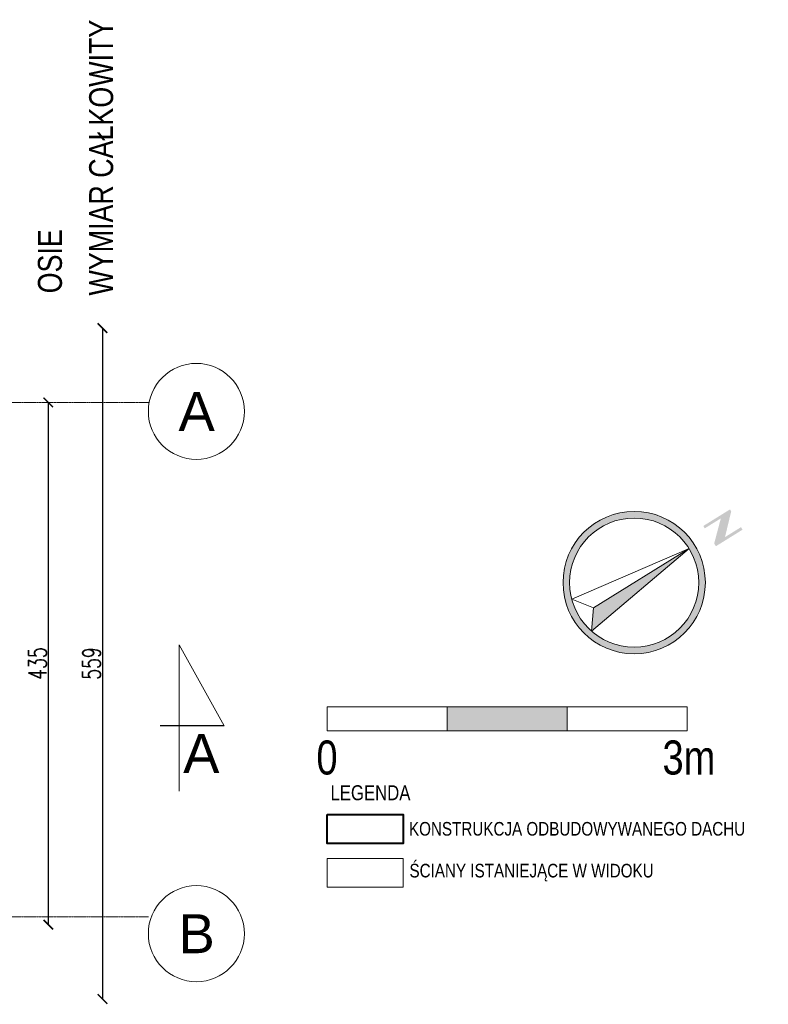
# Model space of a CAD drawing. Header units: millimetres. Extents: x -37887 to 94344, y -69777 to 116976.
# Tile 46 of 205: x 28134 to 34373, y -13823 to -5622. Entities that reach past the tile are written whole.
import ezdxf
from ezdxf.enums import TextEntityAlignment as Align

# ---------------------------------------------------------------- set-up
doc = ezdxf.new("R2010")
doc.units = ezdxf.units.MM
doc.linetypes.add('Linia siatki', pattern=[19.05, 12.7, -3.175, 0, -3.175])
for name, color, linetype, lineweight in [('0_WYMIAROWANIE', 6, 'Continuous', 9), ('A-WALL', 113, 'Continuous', 9), ('AR_Opis pomieszczeń', 5, 'Continuous', 15), ('AR_Wymiary zewnętrzne', 6, 'Continuous', 15), ('S-GRID', 1, 'Continuous', 9), ('S-GRID-IDEN', 1, 'Continuous', 9)]:
    doc.layers.add(name, color=color, linetype=linetype, lineweight=lineweight)
doc.styles.add('Arial', font='arial.ttf', dxfattribs={"height": 324.565868})
doc.styles.add('Arial Condensed', font='arial.ttf', dxfattribs={"width": 0.8})
doc.styles.add('ROMANS', font='romans', dxfattribs={"width": 0.7})
doc.dimstyles.new('WYMIAROWANIE_PIOTR', dxfattribs={"dimtxt": 150, "dimasz": 80, "dimexe": 0.18, "dimexo": 0.0625, "dimgap": 15, "dimtad": 1, "dimtoh": 1, "dimdec": 0, "dimlfac": 0.1, "dimzin": 0, "dimdsep": 46, "dimtxsty": 'ROMANS', "dimblk": 'ARCHTICK', "dimcen": 0.09, "dimse1": 1, "dimse2": 1, "dimadec": 0, "dimazin": 0, "dimtfac": 1, "dimtdec": 0, "dimtix": 1, "dimtmove": 1, "dimatfit": 3, "dimldrblk": 'ARCHTICK', "dimfxl": 0, "dimtolj": 1, "dimtzin": 0, "dimarcsym": 0})

# ---------------------------------------------------------------- blocks, each defined once
blk = doc.blocks.new('Siatka - 4 mm-108067-PARTER')
at = {"layer": 'S-GRID-IDEN'}
blk.add_circle((0, 0), 4, dxfattribs=at)
blk = doc.blocks.new('_ARCHTICK')
at = {"color": 0, "linetype": 'ByBlock', "const_width": 0.15}
blk.add_lwpolyline([(-0.5, -0.5), (0.5, 0.5)], dxfattribs=at)
blk = doc.blocks.new('*D198')
at = {"layer": '0_WYMIAROWANIE', "color": 0, "lineweight": -2}
blk.add_line((28372.6, -8809.5), (28372.6, -13159.4), dxfattribs=at)
at = {"layer": 'Defpoints', "color": 0}
for p in [(28372.6, -8809.5), (28372.6, -13159.4), (28372.6, -13159.4)]:
    blk.add_point(p, dxfattribs=at)
at = {"layer": '0_WYMIAROWANIE', "color": 0, "lineweight": -2, "xscale": 80, "yscale": 80, "zscale": 80}
for p, rotation in [((28372.6, -8809.5), 90), ((28372.6, -13159.4), 270)]:
    blk.add_blockref('_ARCHTICK', p, dxfattribs=dict(at, rotation=rotation))
at = {"layer": '0_WYMIAROWANIE', "color": 0, "insert": (28282.6, -10984.4), "char_height": 150, "attachment_point": 5, "rotation": 90, "style": 'ROMANS'}
blk.add_mtext('\\A1;435', dxfattribs=at)
blk = doc.blocks.new('*D199')
at = {"layer": '0_WYMIAROWANIE', "color": 0, "lineweight": -2}
blk.add_line((28823.3, -8190.4), (28823.3, -13778.5), dxfattribs=at)
at = {"layer": 'Defpoints', "color": 0}
for p in [(28823.3, -8190.4), (28823.3, -13778.5), (28823.3, -13778.5)]:
    blk.add_point(p, dxfattribs=at)
at = {"layer": '0_WYMIAROWANIE', "color": 0, "lineweight": -2, "xscale": 80, "yscale": 80, "zscale": 80}
for p, rotation in [((28823.3, -8190.4), 90), ((28823.3, -13778.5), 270)]:
    blk.add_blockref('_ARCHTICK', p, dxfattribs=dict(at, rotation=rotation))
at = {"layer": '0_WYMIAROWANIE', "color": 0, "insert": (28733.3, -10984.4), "char_height": 150, "attachment_point": 5, "rotation": 90, "style": 'ROMANS'}
blk.add_mtext('\\A1;559', dxfattribs=at)

msp = doc.modelspace()

# ---------------------------------------------------------------- hatches: boundary and pattern name
at = {"lineweight": 9}
h = msp.add_hatch(color=256, dxfattribs=at)
h.dxf.hatch_style = 1
h.paths.add_polyline_path([(34158, -9869.6), (34145.1, -9848.7), (34011.8, -9931.4), (34063.5, -9717.4), (34053.3, -9700.9), (33831.1, -9838.8), (33843.3, -9858.4), (33977, -9775.4), (33921.6, -9984.6), (33935.9, -10007.5)])
h.paths.add_polyline_path([(33711.8, -10026.9), (32914.6, -10521.8), (32900, -10714.9)], flags=0)
h.paths.add_polyline_path([(32942, -9806.7, 1), (33567.6, -10814.5, 1)])
h.paths.add_polyline_path([(33538.5, -10767.7, -1), (32971.1, -9853.6, -1)], flags=16)
h.paths.add_polyline_path([(32900, -10714.9), (32914.6, -10521.8), (32735.1, -10449.3), (33711.8, -10026.9)], flags=0)
h = msp.add_hatch(color=256, dxfattribs=at)
h.dxf.hatch_style = 1
h.paths.add_polyline_path([(33711.8, -10026.9), (32914.6, -10521.8), (32900, -10714.9)])
at = {"layer": 'AR_Opis pomieszczeń'}
h = msp.add_hatch(color=3, dxfattribs=at)
h.dxf.hatch_style = 1
h.paths.add_polyline_path([(32696.1, -11346.1), (31696.1, -11346.1), (31696.1, -11546.1), (32696.1, -11546.1)])
h.paths.add_polyline_path([(33696.1, -11346.1), (33696.1, -11546.1)])

# ---------------------------------------------------------------- linework, layer by layer
at = {"lineweight": 9}
for p, q in [((32914.6, -10521.8), (33711.8, -10026.9)), ((32735.1, -10449.3), (32914.6, -10521.8)), ((32900, -10714.9), (32914.6, -10521.8))]:
    msp.add_line(p, q, dxfattribs=at)
for points in [[(32735.1, -10449.3), (33711.8, -10026.9)], [(32900, -10714.9), (33711.8, -10026.9)]]:
    msp.add_lwpolyline(points, dxfattribs=at)
at = {"color": 114, "lineweight": 40}
msp.add_lwpolyline([(30696.1, -12243.2), (31330.2, -12243.2), (31330.2, -12483.6), (30696.1, -12483.6)], close=True, dxfattribs=at)
at = {"lineweight": 9}
msp.add_lwpolyline([(30696.1, -12607.7), (31330.2, -12607.7), (31330.2, -12848.1), (30696.1, -12848.1)], close=True, dxfattribs=at)
for radius in [593.1, 537.9]:
    msp.add_circle((33254.8, -10310.6), radius, dxfattribs=at)
at = {"layer": 'A-WALL', "lineweight": 13}
for p, q in [((29463.2, -12048), (29463.2, -10827.6)), ((29463.2, -10827.6), (29836.7, -11502.4))]:
    msp.add_line(p, q, dxfattribs=at)
at = {"layer": 'A-WALL', "lineweight": 30}
msp.add_line((29836.7, -11502.4), (29303.4, -11502.4), dxfattribs=at)
at = {"layer": 'AR_Opis pomieszczeń', "color": 3}
for points in [[(30696.1, -11546.1), (31696.1, -11546.1), (31696.1, -11346.1), (30696.1, -11346.1), (30696.1, -11546.1)], [(31696.1, -11546.1), (32696.1, -11546.1), (32696.1, -11346.1), (31696.1, -11346.1), (31696.1, -11546.1)], [(32696.1, -11546.1), (33696.1, -11546.1), (33696.1, -11346.1), (32696.1, -11346.1), (32696.1, -11546.1)], [(33696.1, -11546.1), (33696.1, -11546.1), (33696.1, -11346.1), (33696.1, -11346.1), (33696.1, -11546.1)], [(33696.1, -11546.1), (33696.1, -11546.1), (33696.1, -11346.1), (33696.1, -11346.1), (33696.1, -11546.1)]]:
    msp.add_lwpolyline(points, dxfattribs=at)
at = {"layer": 'S-GRID', "linetype": 'Linia siatki', "ltscale": 0.5, "extrusion": (-1.22465e-16, -6.76105e-31, -1)}
for p, q in [((29206.2, -8809.5), (22265.2, -8809.5)), ((29206.2, -13094.8), (22265.2, -13094.8))]:
    msp.add_line(p, q, dxfattribs=at)

# ---------------------------------------------------------------- block references
at = {"layer": 'S-GRID-IDEN', "extrusion": (-1.22465e-16, -6.94198e-31, -1), "xscale": -100, "yscale": 100, "zscale": 100, "rotation": 269.9999999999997}
for p in [(-29606.2, -8884.5), (-29606.2, -13234.4)]:
    msp.add_blockref('Siatka - 4 mm-108067-PARTER', p, dxfattribs=at)

# ---------------------------------------------------------------- texts
at = {"layer": 'AR_Opis pomieszczeń', "color": 3, "attachment_point": 5, "style": 'Arial Condensed'}
for s, insert, char_height, width in [('0', (30695, -11769.1), 283.5, 1086.75), ('3m', (33711, -11769.1), 283.5, 1086.75), ('KONSTRUKCJA ODBUDOWYWANEGO DACHU', (32779.1, -12361.8), 113.4, 5177.418), ('ŚCIANY ISTANIEJĄCE W WIDOKU', (32399.7, -12726.2), 113.4, 5177.418)]:
    msp.add_mtext(s, dxfattribs=dict(at, insert=insert, char_height=char_height, width=width))
at = {"layer": 'AR_Opis pomieszczeń', "color": 7, "insert": (30724, -12061.5, -263.3), "char_height": 124.74, "attachment_point": 4, "style": 'Arial Condensed'}
msp.add_mtext_dynamic_manual_height_columns('LEGENDA', width=32859.655, gutter_width=12.5, heights=[0], dxfattribs=at)
at = {"layer": 'AR_Wymiary zewnętrzne', "style": 'Arial Condensed', "width": 0.8}
for s, p in [('WYMIAR CAŁKOWITY', (28912.8, -5622.3)), ('OSIE', (28485.9, -7366.8))]:
    msp.add_text(s, height=200, rotation=90, dxfattribs=at).set_placement(p, align=Align.RIGHT)
at = {"layer": 'S-GRID-IDEN', "attachment_point": 2, "line_spacing_factor": 0.938532, "style": 'Arial'}
for s, insert, char_height, width in [('\\fArial|b0|i0|c238|p34|;A', (29608.7, -8722.5), 324.566, 360.335), ('A', (29647.4, -11571.7), 324.6, 300.939), ('B', (29608.7, -13072.4), 324.6, 360.335)]:
    msp.add_mtext(s, dxfattribs=dict(at, insert=insert, char_height=char_height, width=width))

# ---------------------------------------------------------------- dimensions: what is measured, and where the dimension line sits
at = {"layer": '0_WYMIAROWANIE'}
for base, p1, p2, picture, middle in [((28823.3, -13778.5), (28823.3, -8190.4), (28823.3, -13778.5), '*D199', (28733.3, -10984.4)), ((28372.6, -13159.4), (28372.6, -8809.5), (28372.6, -13159.4), '*D198', (28282.6, -10984.4))]:
    dim = msp.add_linear_dim(base=base, p1=p1, p2=p2, angle=90, dimstyle='WYMIAROWANIE_PIOTR', dxfattribs=at)
    dim.commit()
    dim.dimension.update_dxf_attribs({"geometry": picture, "text_midpoint": middle})

doc.saveas('drawing.dxf')
